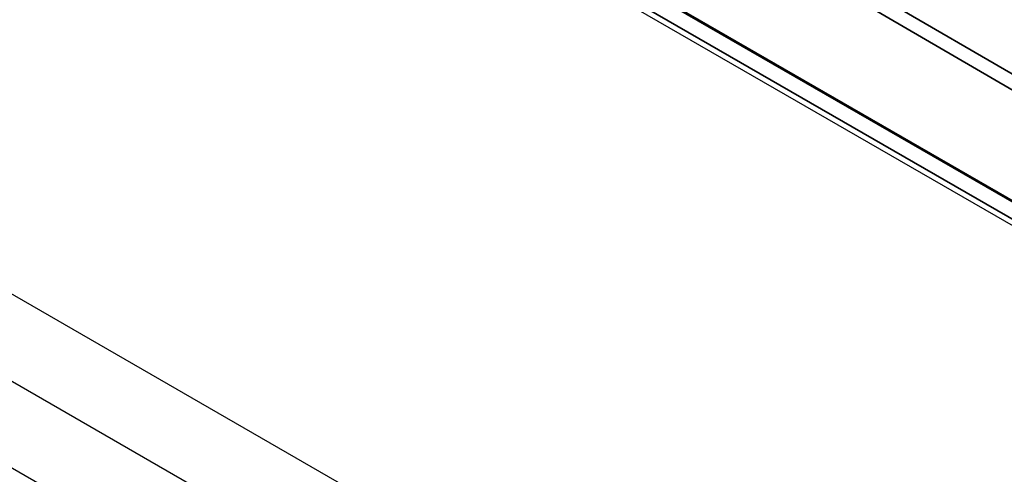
# Model space of a CAD drawing. Header units: millimetres. Extents: x -6858 to 6858, y -375 to 4365.
# Tile 5 of 97: x 2174 to 2232, y 1238 to 1265. Entities that reach past the tile are written whole.
import ezdxf

# ---------------------------------------------------------------- set-up
doc = ezdxf.new("R2010")
doc.units = ezdxf.units.MM
doc.header["$LTSCALE"] = 15
doc.layers.add('_Sichtbarkanten', color=7, linetype='Continuous', lineweight=25)
doc.layers.add('Sichtbar schmal (ISO)', color=7, linetype='Continuous', lineweight=35)

msp = doc.modelspace()

# ---------------------------------------------------------------- linework, layer by layer
at = {"layer": '_Sichtbarkanten'}
for p, q in [((2606.108, 998.472), (2076.273, 1304.373)), ((2606.108, 988.103), (2067.293, 1299.188)), ((2076.273, 1299.188), (2606.108, 993.287)), ((2574.661, 1056.602), (2187.667, 1280.033)), ((2573.086, 1056.014), (2186.511, 1279.203))]:
    msp.add_line(p, q, dxfattribs=at)
at = {"layer": 'Sichtbar schmal (ISO)'}
for p, q in [((2574.536, 1056.59), (2187.542, 1280.021)), ((2186.646, 1279.51), (2573.652, 1056.072)), ((2270.192, 1238.75), (2220.82, 1267.554)), ((2270.999, 1239.216), (2221.627, 1268.02))]:
    msp.add_line(p, q, dxfattribs=at)

doc.saveas('drawing.dxf')
